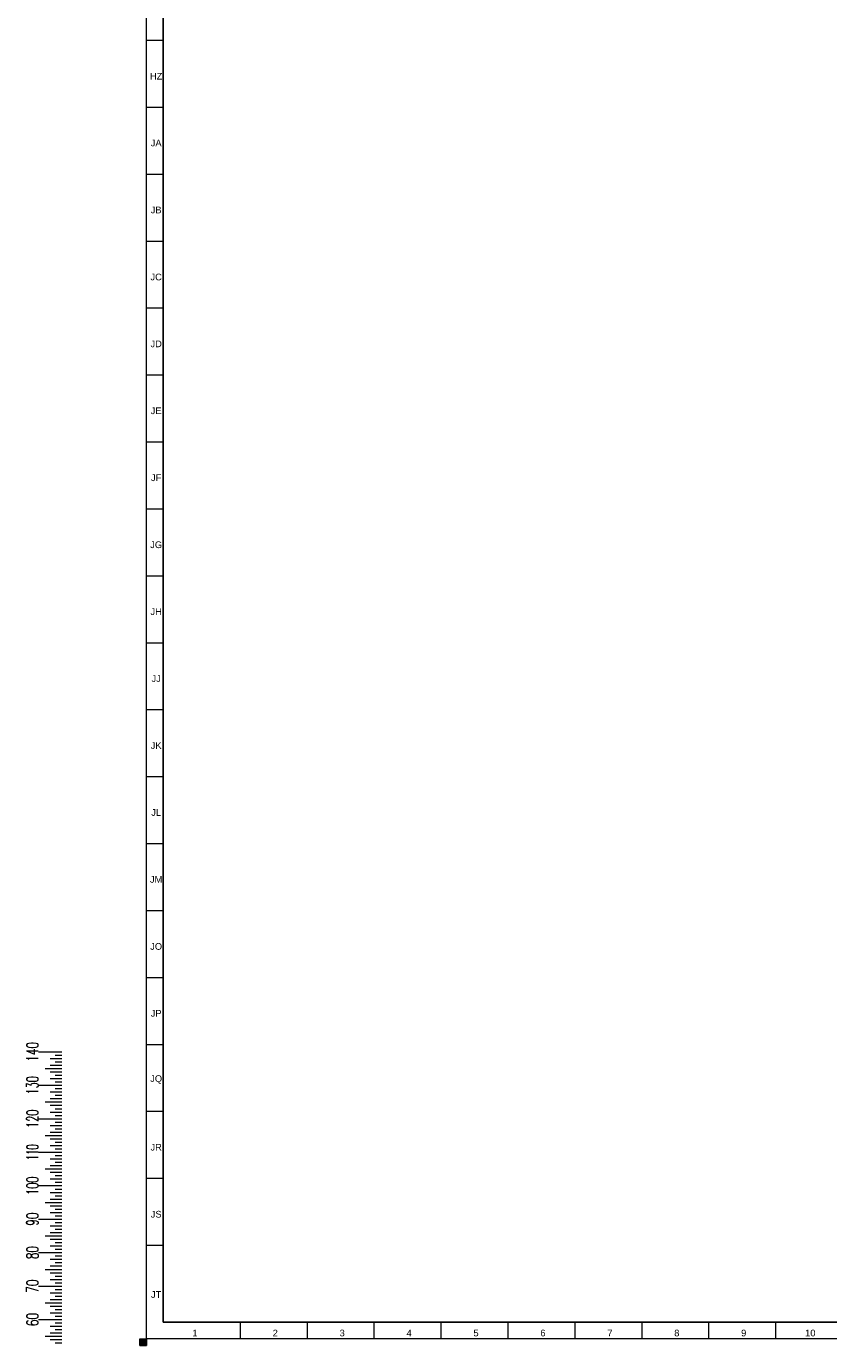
# Model space of a CAD drawing. Header units: millimetres. Extents: x -34 to 6620, y -230 to 4700.
# Tile 8 of 189: x -34 to 206, y 0 to 394. Entities that reach past the tile are written whole.
import ezdxf

# ---------------------------------------------------------------- set-up
doc = ezdxf.new("R2010")
doc.units = ezdxf.units.MM
doc.layers.add('1', color=7, linetype='Continuous', true_color=0xffffff)
doc.styles.add('Arial Unicode MS', font='Arial Unicode MS')
doc.styles.add('latin_extended', font='simplex.shx')

# ---------------------------------------------------------------- blocks, each defined once
blk = doc.blocks.new('HATCH1')
at = {"color": 3, "lineweight": 13}
for p, q in [((0, 1.98951), (2, 1.98951)), ((0, 1.94718), (2, 1.94718)), ((0, 1.90485), (2, 1.90485)), ((0, 1.86252), (2, 1.86252)), ((0, 1.82019), (2, 1.82019)), ((0, 1.77786), (2, 1.77786)), ((0, 1.73553), (2, 1.73553)), ((0, 1.6932), (2, 1.6932)), ((0, 1.65087), (2, 1.65087)), ((0, 1.60854), (2, 1.60854)), ((0, 1.56621), (2, 1.56621)), ((0, 1.52388), (2, 1.52388)), ((0, 1.48155), (2, 1.48155)), ((0, 1.43922), (2, 1.43922)), ((0, 1.39689), (2, 1.39689)), ((0, 1.35456), (2, 1.35456)), ((0, 1.31223), (2, 1.31223)), ((0, 1.2699), (2, 1.2699)), ((0, 1.22757), (2, 1.22757)), ((0, 1.18524), (2, 1.18524)), ((0, 1.14291), (2, 1.14291)), ((0, 1.10058), (2, 1.10058)), ((0, 1.05825), (2, 1.05825)), ((0, 1.01592), (2, 1.01592)), ((0, 0.97359), (2, 0.97359)), ((0, 0.93126), (2, 0.93126)), ((0, 0.88893), (2, 0.88893)), ((0, 0.8466), (2, 0.8466)), ((0, 0.80427), (2, 0.80427)), ((0, 0.76194), (2, 0.76194)), ((0, 0.71961), (2, 0.71961)), ((0, 0.67728), (2, 0.67728)), ((0, 0.63495), (2, 0.63495)), ((0, 0.59262), (2, 0.59262)), ((0, 0.55029), (2, 0.55029)), ((0, 0.50796), (2, 0.50796)), ((0, 0.46563), (2, 0.46563)), ((0, 0.4233), (2, 0.4233)), ((0, 0.38097), (2, 0.38097)), ((0, 0.33864), (2, 0.33864)), ((0, 0.29631), (2, 0.29631)), ((0, 0.25398), (2, 0.25398)), ((0, 0.21165), (2, 0.21165)), ((0, 0.16932), (2, 0.16932)), ((0, 0.12699), (2, 0.12699)), ((0, 0.08466), (2, 0.08466)), ((0, 0.04233), (2, 0.04233))]:
    blk.add_line(p, q, dxfattribs=at)

msp = doc.modelspace()

# ---------------------------------------------------------------- linework, layer by layer
at = {"layer": '1', "color": 3, "linetype": 'Continuous', "lineweight": 18}
for p, q in [((2, 2), (2, 4698)), ((-30.257, 87.786), (-23.257, 87.786)), ((-25.257, 86.786), (-23.257, 86.786)), ((-28.257, 82.786), (-23.257, 82.786)), ((-26.757, 85.786), (-23.257, 85.786)), ((-26.757, 83.786), (-23.257, 83.786)), ((-25.257, 84.786), (-23.257, 84.786)), ((-26.757, 81.786), (-23.257, 81.786)), ((-26.757, 79.786), (-23.257, 79.786)), ((-25.257, 80.786), (-23.257, 80.786)), ((-30.257, 77.786), (-23.257, 77.786)), ((-26.757, 75.786), (-23.257, 75.786)), ((-25.257, 78.786), (-23.257, 78.786)), ((-25.257, 76.786), (-23.257, 76.786)), ((-28.257, 72.786), (-23.257, 72.786)), ((-26.757, 73.786), (-23.257, 73.786)), ((-26.757, 71.786), (-23.257, 71.786)), ((-25.257, 74.786), (-23.257, 74.786)), ((-30.257, 67.786), (-23.257, 67.786)), ((-26.757, 69.786), (-23.257, 69.786)), ((-25.257, 70.786), (-23.257, 70.786)), ((-25.257, 68.786), (-23.257, 68.786)), ((-26.757, 65.786), (-23.257, 65.786)), ((-26.757, 63.786), (-23.257, 63.786)), ((-25.257, 66.786), (-23.257, 66.786)), ((-25.257, 64.786), (-23.257, 64.786)), ((-28.257, 62.786), (-23.257, 62.786)), ((-26.757, 61.786), (-23.257, 61.786)), ((-26.757, 59.786), (-23.257, 59.786)), ((-25.257, 60.786), (-23.257, 60.786)), ((-30.257, 57.786), (-23.257, 57.786)), ((-26.757, 55.786), (-23.257, 55.786)), ((-25.257, 58.786), (-23.257, 58.786)), ((-25.257, 56.786), (-23.257, 56.786)), ((-28.257, 52.786), (-23.257, 52.786)), ((-26.757, 53.786), (-23.257, 53.786)), ((-26.757, 51.786), (-23.257, 51.786)), ((-25.257, 54.786), (-23.257, 54.786)), ((-30.257, 47.786), (-23.257, 47.786)), ((-26.757, 49.786), (-23.257, 49.786)), ((-25.257, 50.786), (-23.257, 50.786)), ((-25.257, 48.786), (-23.257, 48.786)), ((-26.757, 45.786), (-23.257, 45.786)), ((-26.757, 43.786), (-23.257, 43.786)), ((-25.257, 46.786), (-23.257, 46.786)), ((-25.257, 44.786), (-23.257, 44.786)), ((-28.257, 42.786), (-23.257, 42.786)), ((-26.757, 41.786), (-23.257, 41.786)), ((-26.757, 39.786), (-23.257, 39.786)), ((-25.257, 40.786), (-23.257, 40.786)), ((-30.257, 37.786), (-23.257, 37.786)), ((-26.757, 35.786), (-23.257, 35.786)), ((-25.257, 38.786), (-23.257, 38.786)), ((-25.257, 36.786), (-23.257, 36.786)), ((-28.257, 32.786), (-23.257, 32.786)), ((-26.757, 33.786), (-23.257, 33.786)), ((-26.757, 31.786), (-23.257, 31.786)), ((-25.257, 34.786), (-23.257, 34.786)), ((-30.257, 27.786), (-23.257, 27.786)), ((-26.757, 29.786), (-23.257, 29.786)), ((-25.257, 30.786), (-23.257, 30.786)), ((-25.257, 28.786), (-23.257, 28.786)), ((-26.757, 25.786), (-23.257, 25.786)), ((-26.757, 23.786), (-23.257, 23.786)), ((-25.257, 26.786), (-23.257, 26.786)), ((-25.257, 24.786), (-23.257, 24.786)), ((-28.257, 22.786), (-23.257, 22.786)), ((-26.757, 21.786), (-23.257, 21.786)), ((-26.757, 19.786), (-23.257, 19.786)), ((-25.257, 20.786), (-23.257, 20.786)), ((-30.257, 17.786), (-23.257, 17.786)), ((-26.757, 15.786), (-23.257, 15.786)), ((-25.257, 18.786), (-23.257, 18.786)), ((-25.257, 16.786), (-23.257, 16.786)), ((-28.257, 12.786), (-23.257, 12.786)), ((-26.757, 13.786), (-23.257, 13.786)), ((-25.257, 14.786), (-23.257, 14.786)), ((-26.757, 11.786), (-23.257, 11.786)), ((-26.757, 9.786), (-23.257, 9.786)), ((-25.257, 10.786), (-23.257, 10.786)), ((-25.257, 8.786), (-23.257, 8.786)), ((-30.257, 7.786), (-23.257, 7.786)), ((-26.757, 5.786), (-23.257, 5.786)), ((-25.257, 6.786), (-23.257, 6.786)), ((-25.257, 4.786), (-23.257, 4.786)), ((-28.257, 2.786), (-23.257, 2.786)), ((-26.757, 3.786), (-23.257, 3.786)), ((-26.757, 1.786), (-23.257, 1.786)), ((-25.257, 0.786), (-23.257, 0.786)), ((0, 0), (0, 2)), ((0, 2), (2, 2)), ((2, 0), (0, 0)), ((6618, 2), (2, 2)), ((2, 2), (2, 0))]:
    msp.add_line(p, q, dxfattribs=at)
at = {"layer": '1', "color": 7, "linetype": 'Continuous', "lineweight": 25}
for p, q in [((7, 7), (7, 4693)), ((6613, 7), (7, 7))]:
    msp.add_line(p, q, dxfattribs=at)
at = {"layer": '1', "color": 3, "linetype": 'Continuous', "lineweight": 13}
for p, q in [((2, 390), (7, 390)), ((2, 370), (7, 370)), ((2, 350), (7, 350)), ((2, 330), (7, 330)), ((2, 310), (7, 310)), ((2, 290), (7, 290)), ((2, 270), (7, 270)), ((2, 250), (7, 250)), ((2, 230), (7, 230)), ((2, 210), (7, 210)), ((2, 190), (7, 190)), ((2, 170), (7, 170)), ((2, 150), (7, 150)), ((2, 130), (7, 130)), ((2, 110), (7, 110)), ((2, 90), (7, 90)), ((2, 70), (7, 70)), ((2, 50), (7, 50)), ((2, 30), (7, 30)), ((30, 7), (30, 2)), ((50, 7), (50, 2)), ((70, 7), (70, 2)), ((90, 7), (90, 2)), ((110, 7), (110, 2)), ((130, 7), (130, 2)), ((150, 7), (150, 2)), ((170, 7), (170, 2)), ((190, 7), (190, 2))]:
    msp.add_line(p, q, dxfattribs=at)

# ---------------------------------------------------------------- block references
msp.add_blockref('HATCH1', (0, 0), dxfattribs=at)

# ---------------------------------------------------------------- texts
at = {"layer": '1', "color": 3, "linetype": 'Continuous', "lineweight": 13, "char_height": 2, "attachment_point": 7, "line_spacing_factor": 1.069626, "style": 'Arial Unicode MS'}
for s, insert in [('\\W1.0000;HZ', (3.038, 378.243)), ('\\W1.0000;JA', (3.27, 358.243)), ('\\W1.0000;JB', (3.27, 338.243)), ('\\W1.0000;JC', (3.193, 318.226)), ('\\W1.0000;JD', (3.193, 298.243)), ('\\W1.0000;JE', (3.27, 278.243)), ('\\W1.0000;JF', (3.348, 258.243)), ('\\W1.0000;JG', (3.115, 238.226)), ('\\W1.0000;JH', (3.193, 218.243)), ('\\W1.0000;JJ', (3.503, 198.243)), ('\\W1.0000;JK', (3.27, 178.243)), ('\\W1.0000;JL', (3.425, 158.243)), ('\\W1.0000;JM', (3.038, 138.243)), ('\\W1.0000;JO', (3.115, 118.226)), ('\\W1.0000;JP', (3.27, 98.243)), ('\\W1.0000;JQ', (3.115, 78.226)), ('\\W1.0000;JR', (3.193, 58.243)), ('\\W1.0000;JS', (3.27, 38.226)), ('\\W1.0000;JT', (3.348, 14.243)), ('\\W1.0000;1', (15.723, 2.738)), ('\\W1.0000;2', (39.723, 2.738)), ('\\W1.0000;3', (59.723, 2.738)), ('\\W1.0000;4', (79.723, 2.743)), ('\\W1.0000;5', (99.723, 2.743)), ('\\W1.0000;6', (119.723, 2.738)), ('\\W1.0000;7', (139.723, 2.743)), ('\\W1.0000;8', (159.723, 2.738)), ('\\W1.0000;9', (179.723, 2.738)), ('\\W1.0000;10', (198.846, 2.738))]:
    msp.add_mtext(s, dxfattribs=dict(at, insert=insert))
at = {"layer": '1', "color": 2, "linetype": 'Continuous', "lineweight": 13, "char_height": 3.5, "attachment_point": 8, "rotation": 90, "line_spacing_factor": 0.963855, "style": 'latin_extended'}
for s, insert in [('\\W0.6488;\\H3.50;140\\H3.50;', (-30.321, 87.774)), ('\\W0.6061;\\H3.50;130\\H3.50;', (-30.321, 77.774)), ('\\W0.6061;\\H3.50;120\\H3.50;', (-30.321, 67.774)), ('\\W0.5247;\\H3.50;110\\H3.50;', (-30.321, 57.774)), ('\\W0.6061;\\H3.50;100\\H3.50;', (-30.321, 47.774)), ('\\W0.6551;\\H3.50;90\\H3.50;', (-30.321, 37.774)), ('\\W0.6551;\\H3.50;80\\H3.50;', (-30.321, 27.774)), ('\\W0.6551;\\H3.50;70\\H3.50;', (-30.321, 17.774)), ('\\W0.6551;\\H3.50;60\\H3.50;', (-30.321, 7.774))]:
    msp.add_mtext(s, dxfattribs=dict(at, insert=insert))

doc.saveas('drawing.dxf')
